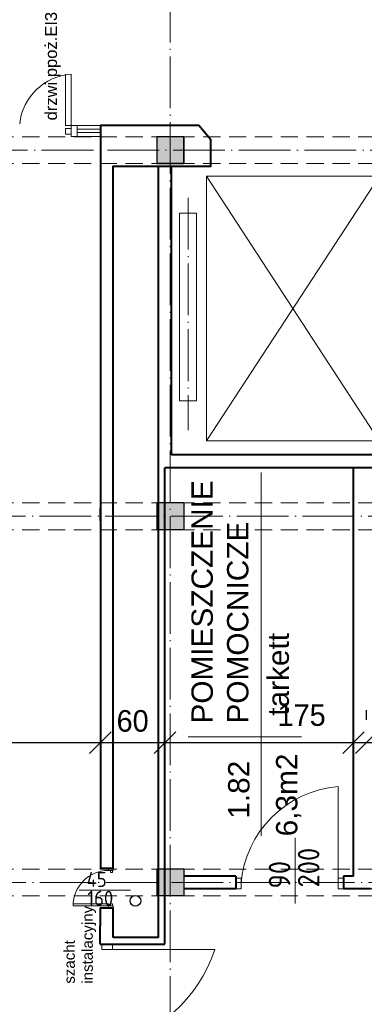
# Model space of a CAD drawing. Header units: millimetres. Extents: x -32003 to -19505, y 17931 to 29358.
# Tile 31 of 92: x -26787 to -26468, y 25616 to 26530. Entities that reach past the tile are written whole.
import ezdxf

# ---------------------------------------------------------------- set-up
doc = ezdxf.new("R2010")
doc.units = ezdxf.units.MM
doc.header["$PDMODE"] = 3
for name, pattern in [('ACAD_ISO03W100', [30, 12, -18]), ('ACAD_ISO04W100', [30.5, 24, -3, 0.5, -3]), ('KRESKOWA_X2', [12, 8, -4])]:
    doc.linetypes.add(name, pattern=pattern)
for name, color, linetype, lineweight in [('_wymiary', 1, 'Continuous', 9), ('drzwi', 140, 'Continuous', 13), ('opisy drzwi', 40, 'Continuous', 13), ('opisy pom', 3, 'Continuous', 18), ('przerywana', 7, 'KRESKOWA_X2', 5), ('sciany', 4, 'Continuous', 40), ('symetria', 7, 'ACAD_ISO03W100', 5), ('SZRAF', 51, 'Continuous', 9), ('słupy', 2, 'Continuous', 30), ('ściana', 4, 'Continuous', 40)]:
    doc.layers.add(name, color=color, linetype=linetype, lineweight=lineweight)
doc.layers.add('kanalizacja', color=210, linetype='Continuous')
doc.styles.add('ISO', font='isocp.shx')
doc.styles.add('ROMANS', font='ROMANS')
doc.styles.add('SYSTEM', font='TXT')
doc.dimstyles.new('Jacek2', dxfattribs={"dimscale": 2, "dimtxt": 10, "dimasz": 10, "dimexe": 15, "dimexo": 15, "dimgap": 5, "dimtad": 1, "dimdec": 0, "dimrnd": 0.5, "dimzin": 0, "dimdsep": 46, "dimtxsty": 'Standard', "dimblk": 'OBLIQUE', "dimcen": 0, "dimdle": 5, "dimadec": 1, "dimazin": 0, "dimtfac": 1, "dimtdec": 0, "dimtofl": 0, "dimtmove": 0, "dimatfit": 3, "dimfxl": 0, "dimtolj": 1, "dimtzin": 0, "dimarcsym": 0})

# ---------------------------------------------------------------- blocks, each defined once
blk = doc.blocks.new('_OBLIQUE')
at = {"color": 0, "linetype": 'ByBlock'}
blk.add_line((-0.5, -0.5), (0.5, 0.5), dxfattribs=at)
blk = doc.blocks.new('*D1211')
at = {"layer": '_wymiary', "color": 0, "lineweight": -2}
for p, q in [((-26440.62, 25045.37), (-26440.62, 25733.37)), ((-26389.07, 25723.37), (-26470.62, 25723.37)), ((-26422.43, 25055.37), (-26470.62, 25055.37))]:
    blk.add_line(p, q, dxfattribs=at)
at = {"layer": 'Defpoints', "color": 0}
for p in [(-26440.62, 25723.37), (-26359.07, 25723.37), (-26392.43, 25055.37)]:
    blk.add_point(p, dxfattribs=at)
at = {"layer": '_wymiary', "color": 0, "lineweight": -2, "xscale": 20, "yscale": 20, "zscale": 20}
for p, rotation in [((-26440.62, 25723.37), 90), ((-26440.62, 25055.37), 270)]:
    blk.add_blockref('_OBLIQUE', p, dxfattribs=dict(at, rotation=rotation))
at = {"layer": '_wymiary', "color": 0, "insert": (-26460.62, 25389.37), "char_height": 20, "attachment_point": 5, "rotation": 90}
blk.add_mtext('\\A1;668', dxfattribs=at)
blk = doc.blocks.new('*D1214')
at = {"layer": '_wymiary', "color": 0, "lineweight": -2}
for p, q in [((-26942.67, 25886.37), (-26942.67, 25889.28)), ((-26952.67, 25859.28), (-26702.61, 25859.28)), ((-26712.61, 25842.35), (-26712.61, 25829.28))]:
    blk.add_line(p, q, dxfattribs=at)
at = {"layer": 'Defpoints', "color": 0}
for p in [(-26712.61, 25872.35), (-26942.67, 25856.37), (-26712.61, 25859.28)]:
    blk.add_point(p, dxfattribs=at)
at = {"layer": '_wymiary', "color": 0, "lineweight": -2, "xscale": 20, "yscale": 20, "zscale": 20, "rotation": 180}
blk.add_blockref('_OBLIQUE', (-26942.67, 25859.28), dxfattribs=at)
at = {"layer": '_wymiary', "color": 0, "lineweight": -2, "xscale": 20, "yscale": 20, "zscale": 20}
blk.add_blockref('_OBLIQUE', (-26712.61, 25859.28), dxfattribs=at)
at = {"layer": '_wymiary', "color": 0, "insert": (-26827.64, 25879.28), "char_height": 20, "attachment_point": 5}
blk.add_mtext('\\A1;230', dxfattribs=at)
blk = doc.blocks.new('*D1215')
at = {"layer": '_wymiary', "color": 0, "lineweight": -2}
for p, q in [((-26722.61, 25859.28), (-26642.67, 25859.28)), ((-26712.61, 25842.35), (-26712.61, 25829.28)), ((-26652.67, 25841.21), (-26652.67, 25829.28))]:
    blk.add_line(p, q, dxfattribs=at)
at = {"layer": 'Defpoints', "color": 0}
for p in [(-26712.61, 25872.35), (-26652.67, 25871.21), (-26652.67, 25859.28)]:
    blk.add_point(p, dxfattribs=at)
at = {"layer": '_wymiary', "color": 0, "lineweight": -2, "xscale": 20, "yscale": 20, "zscale": 20, "rotation": 180}
blk.add_blockref('_OBLIQUE', (-26712.61, 25859.28), dxfattribs=at)
at = {"layer": '_wymiary', "color": 0, "lineweight": -2, "xscale": 20, "yscale": 20, "zscale": 20}
blk.add_blockref('_OBLIQUE', (-26652.67, 25859.28), dxfattribs=at)
at = {"layer": '_wymiary', "color": 0, "insert": (-26682.64, 25879.28), "char_height": 20, "attachment_point": 5}
blk.add_mtext('\\A1;60', dxfattribs=at)
blk = doc.blocks.new('*D1216')
at = {"layer": '_wymiary', "color": 0, "lineweight": -2}
for p, q in [((-26662.67, 25859.28), (-26467.67, 25859.28)), ((-26652.67, 25841.21), (-26652.67, 25829.28)), ((-26477.67, 25840.8), (-26477.67, 25829.28))]:
    blk.add_line(p, q, dxfattribs=at)
at = {"layer": 'Defpoints', "color": 0}
for p in [(-26652.67, 25871.21), (-26477.67, 25870.8), (-26477.67, 25859.28)]:
    blk.add_point(p, dxfattribs=at)
at = {"layer": '_wymiary', "color": 0, "lineweight": -2, "xscale": 20, "yscale": 20, "zscale": 20, "rotation": 180}
blk.add_blockref('_OBLIQUE', (-26652.67, 25859.28), dxfattribs=at)
at = {"layer": '_wymiary', "color": 0, "lineweight": -2, "xscale": 20, "yscale": 20, "zscale": 20}
blk.add_blockref('_OBLIQUE', (-26477.67, 25859.28), dxfattribs=at)
at = {"layer": '_wymiary', "color": 0, "insert": (-26525.78, 25884.64), "char_height": 20, "attachment_point": 5}
blk.add_mtext('\\A1;175', dxfattribs=at)
blk = doc.blocks.new('*D1217')
at = {"layer": '_wymiary', "color": 0, "lineweight": -2}
for p, q in [((-26465.67, 25880.43), (-26465.67, 25889.28)), ((-26475.67, 25859.28), (-26153.67, 25859.28)), ((-26163.67, 25844.37), (-26163.67, 25829.28))]:
    blk.add_line(p, q, dxfattribs=at)
at = {"layer": 'Defpoints', "color": 0}
for p in [(-26163.67, 25874.37), (-26163.67, 25859.28), (-26465.67, 25850.43)]:
    blk.add_point(p, dxfattribs=at)
at = {"layer": '_wymiary', "color": 0, "lineweight": -2, "xscale": 20, "yscale": 20, "zscale": 20, "rotation": 180}
blk.add_blockref('_OBLIQUE', (-26465.67, 25859.28), dxfattribs=at)
at = {"layer": '_wymiary', "color": 0, "lineweight": -2, "xscale": 20, "yscale": 20, "zscale": 20}
blk.add_blockref('_OBLIQUE', (-26163.67, 25859.28), dxfattribs=at)
at = {"layer": '_wymiary', "color": 0, "insert": (-26314.67, 25879.28), "char_height": 20, "attachment_point": 5}
blk.add_mtext('\\A1;302', dxfattribs=at)

msp = doc.modelspace()

# ---------------------------------------------------------------- hatches: boundary and pattern name
at = {"layer": 'SZRAF', "ltscale": 0.5}
h = msp.add_hatch(color=256, dxfattribs=at)
h.paths.add_polyline_path([(-26635.17, 26396.87), (-26635.17, 26409.37), (-26647.67, 26409.37), (-26647.67, 26396.87), (-26642.67, 26396.87)])
h.paths.add_polyline_path([(-26647.67, 26396.87), (-26647.67, 26409.37), (-26660.17, 26409.37), (-26660.17, 26396.87)])
h.paths.add_polyline_path([(-26647.67, 26421.87), (-26660.17, 26421.87), (-26660.17, 26409.37), (-26647.67, 26409.37)])
h.paths.add_polyline_path([(-26647.67, 26421.87), (-26647.67, 26409.37), (-26635.17, 26409.37), (-26635.17, 26421.87)])
at = {"layer": 'SZRAF'}
h = msp.add_hatch(color=256, dxfattribs=at)
h.dxf.hatch_style = 1
h.paths.add_polyline_path([(-26635.17, 26421.87), (-26660.17, 26421.87), (-26660.17, 26409.37), (-26635.17, 26409.37)])
h.paths.add_polyline_path([(-26635.17, 26409.37), (-26660.17, 26409.37), (-26660.17, 26396.87), (-26635.17, 26396.87)])
at = {"layer": 'SZRAF', "ltscale": 0.5}
h = msp.add_hatch(color=256, dxfattribs=at)
h.paths.add_polyline_path([(-26635.17, 26056.87), (-26635.17, 26069.37), (-26647.67, 26069.37), (-26647.67, 26056.87), (-26642.67, 26056.87)])
h.paths.add_polyline_path([(-26647.67, 26056.87), (-26647.67, 26069.37), (-26660.17, 26069.37), (-26660.17, 26056.87)])
h.paths.add_polyline_path([(-26647.67, 26081.87), (-26660.17, 26081.87), (-26660.17, 26069.37), (-26647.67, 26069.37)])
h.paths.add_polyline_path([(-26647.67, 26081.87), (-26647.67, 26069.37), (-26635.17, 26069.37), (-26635.17, 26081.87)])
h = msp.add_hatch(color=256, dxfattribs=at)
h.paths.add_polyline_path([(-26635.17, 25716.87), (-26635.17, 25729.37), (-26647.67, 25729.37), (-26647.67, 25716.87), (-26642.67, 25716.87)])
h.paths.add_polyline_path([(-26647.67, 25716.87), (-26647.67, 25729.37), (-26660.17, 25729.37), (-26660.17, 25716.87)])
h.paths.add_polyline_path([(-26647.67, 25741.87), (-26660.17, 25741.87), (-26660.17, 25729.37), (-26647.67, 25729.37)])
h.paths.add_polyline_path([(-26647.67, 25741.87), (-26647.67, 25729.37), (-26635.17, 25729.37), (-26635.17, 25741.87)])

# ---------------------------------------------------------------- linework, layer by layer
at = {"layer": 'drzwi'}
for p, q in [((-26734.2, 26428.7), (-26712.61, 26428.7)), ((-26734.2, 26425.7), (-26712.61, 26425.7)), ((-26491.98, 25728.37), (-26491.98, 25818.37)), ((-26706.26, 25667.02), (-26606.26, 25667.02))]:
    msp.add_line(p, q, dxfattribs=at)
for points in [[(-26712.62, 26432.37), (-26712.67, 26422.02), (-26734.2, 26422.05), (-26734.2, 26432.38)], [(-26586.98, 25723.37), (-26581.98, 25723.37), (-26581.98, 25733.37), (-26586.98, 25733.37)], [(-26491.98, 25723.37), (-26486.98, 25723.37), (-26486.98, 25733.37), (-26491.98, 25733.37)], [(-26711.26, 25672.02), (-26711.26, 25667.02), (-26701.26, 25667.02), (-26701.26, 25672.02)]]:
    msp.add_lwpolyline(points, close=True, dxfattribs=at)
for points in [[(-26739.58, 26432.38, 0), (-26744.96, 26432.38, 0), (-26744.97, 26479.9, 0)], [(-26739.59, 26479.9, 0), (-26739.58, 26432.38, 0)], [(-26739.58, 26432.38, 0), (-26734.2, 26432.38, 0), (-26734.2, 26422.02, 0), (-26739.58, 26422.01, 0), (-26739.58, 26432.38, 0)], [(-26739.58, 26424.17, 0), (-26744.96, 26424.17, 0), (-26744.96, 26429.55, 0), (-26739.58, 26429.55, 0), (-26739.58, 26424.17, 0)], [(-26700.67, 25740.54, 0), (-26700.67, 25742.37, 0), (-26705.06, 25742.37, 0), (-26705.06, 25740.54, 0), (-26700.67, 25740.54, 0)], [(-26701.4, 25740.54, 0), (-26701.4, 25738.71, 0), (-26703.23, 25738.71, 0), (-26703.23, 25740.54, 0), (-26701.4, 25740.54, 0)], [(-26705.06, 25707.62, 0), (-26705.06, 25709.45, 0), (-26737.98, 25709.45, 0), (-26737.98, 25707.62, 0), (-26705.06, 25707.62, 0)], [(-26701.4, 25707.62, 0), (-26701.4, 25709.45, 0), (-26703.23, 25709.45, 0), (-26703.23, 25707.62, 0), (-26701.4, 25707.62, 0)], [(-26700.67, 25707.62, 0), (-26700.67, 25705.79, 0), (-26705.06, 25705.79, 0), (-26705.06, 25707.62, 0), (-26700.67, 25707.62, 0)]]:
    msp.add_polyline3d(points, dxfattribs=at)
for centre, radius, start, end in [((-26735.94, 26428.21), 51.82, 94.04014, 173.72348), ((-26484.15, 25720.54), 98.14, 94.57361, 175.42639), ((-26705.06, 25707.62), 32.92, 90, 180), ((-26736.51, 25711.18), 137.53, 282.70498, 341.26945)]:
    msp.add_arc(centre, radius, start, end, dxfattribs=at)
at = {"layer": 'kanalizacja'}
msp.add_circle((-26680.06, 25712.33), 5, dxfattribs=at)
at = {"layer": 'opisy drzwi'}
for p, q in [((-26453.53, 26385.15), (-26613.95, 26139.38)), ((-26531.91, 25710), (-26531.91, 25770.88)), ((-26732.24, 25722.11), (-26684.73, 25722.11))]:
    msp.add_line(p, q, dxfattribs=at)
for points in [[(-26613.95, 26385.15), (-26453.91, 26385.15), (-26453.91, 26139.38), (-26613.95, 26139.38)], [(-26623.28, 26350.75), (-26639.07, 26350.75), (-26639.07, 26176.45), (-26623.28, 26176.45)]]:
    msp.add_lwpolyline(points, close=True, dxfattribs=at)
msp.add_lwpolyline([(-26613.95, 26385.15), (-26453.91, 26139.38)], dxfattribs=at)
at = {"layer": 'opisy pom'}
for p, q in [((-26563.23, 25772.64), (-26563.23, 26109.94)), ((-26631.09, 25864.64), (-26525.78, 25864.64))]:
    msp.add_line(p, q, dxfattribs=at)
at = {"layer": 'przerywana', "ltscale": 2}
for p, q in [((-26097.17, 26421.87), (-27555.67, 26421.87)), ((-26097.17, 26396.87), (-27555.67, 26396.87)), ((-26097.17, 26081.87), (-27517.67, 26081.87)), ((-26097.17, 26056.87), (-27517.67, 26056.87)), ((-26097.17, 25741.87), (-27517.67, 25741.87)), ((-26097.17, 25716.87), (-27517.67, 25716.87))]:
    msp.add_line(p, q, dxfattribs=at)
at = {"layer": 'sciany'}
for p, q in [((-26658.67, 25678.23), (-26658.67, 26394.37)), ((-26646.67, 26126.37), (-26646.67, 26394.37)), ((-26442.67, 26126.37), (-26646.67, 26126.37)), ((-26430.67, 26114.37), (-26652.67, 26114.37)), ((-26652.67, 25672.02), (-26652.67, 26114.37)), ((-26477.67, 25735.37), (-26477.67, 26114.37)), ((-26586.98, 25735.37), (-26586.98, 25723.37)), ((-26486.98, 25735.37), (-26486.98, 25723.37)), ((-26712.62, 25672.02), (-26652.67, 25672.02))]:
    msp.add_line(p, q, dxfattribs=at)
for points in [[(-26700.67, 25742.37), (-26700.67, 26394.37), (-26610, 26394.37), (-26610, 26418.94), (-26621.13, 26432.37), (-26712.61, 26432.37), (-26712.61, 25742.37)], [(-26712.67, 25705.79), (-26700.67, 25705.79)]]:
    msp.add_lwpolyline(points, dxfattribs=at)
at = {"layer": 'symetria', "linetype": 'ACAD_ISO04W100', "ltscale": 2}
for p, q in [((-26647.67, 22849.37), (-26647.67, 26624.3)), ((-25926.11, 26409.37), (-27617.67, 26409.37)), ((-26631.17, 26364.99), (-26631.17, 26149.22)), ((-25927.99, 26069.37), (-27617.67, 26069.37)), ((-25927.66, 25729.37), (-27617.67, 25729.37))]:
    msp.add_line(p, q, dxfattribs=at)
at = {"layer": 'słupy'}
for p, q in [((-26660.17, 26421.87), (-26660.17, 26396.87)), ((-26635.17, 26421.87), (-26660.17, 26421.87)), ((-26635.17, 26421.87), (-26660.17, 26421.87)), ((-26660.17, 26421.87), (-26660.17, 26396.87)), ((-26635.17, 26421.87), (-26660.17, 26421.87)), ((-26660.17, 26421.87), (-26660.17, 26396.87)), ((-26635.17, 26421.87), (-26635.17, 26396.87)), ((-26635.17, 26421.87), (-26635.17, 26396.87)), ((-26635.17, 26421.87), (-26635.17, 26396.87)), ((-26635.17, 26421.87), (-26635.17, 26396.87)), ((-26635.17, 26396.87), (-26660.17, 26396.87)), ((-26635.17, 26396.87), (-26660.17, 26396.87)), ((-26635.17, 26396.87), (-26660.17, 26396.87)), ((-26660.17, 26081.87), (-26660.17, 26056.87)), ((-26635.17, 26081.87), (-26660.17, 26081.87)), ((-26635.17, 26081.87), (-26660.17, 26081.87)), ((-26660.17, 26081.87), (-26660.17, 26056.87)), ((-26635.17, 26081.87), (-26660.17, 26081.87)), ((-26660.17, 26081.87), (-26660.17, 26056.87)), ((-26635.17, 26081.87), (-26635.17, 26056.87)), ((-26635.17, 26081.87), (-26635.17, 26056.87)), ((-26635.17, 26081.87), (-26635.17, 26056.87)), ((-26635.17, 26081.87), (-26635.17, 26056.87)), ((-26635.17, 26056.87), (-26660.17, 26056.87)), ((-26635.17, 26056.87), (-26660.17, 26056.87)), ((-26635.17, 26056.87), (-26660.17, 26056.87)), ((-26660.17, 25741.87), (-26660.17, 25716.87)), ((-26635.17, 25741.87), (-26660.17, 25741.87)), ((-26635.17, 25741.87), (-26660.17, 25741.87)), ((-26660.17, 25741.87), (-26660.17, 25716.87)), ((-26635.17, 25741.87), (-26660.17, 25741.87)), ((-26660.17, 25741.87), (-26660.17, 25716.87)), ((-26635.17, 25741.87), (-26635.17, 25716.87)), ((-26635.17, 25741.87), (-26635.17, 25716.87)), ((-26635.17, 25741.87), (-26635.17, 25716.87)), ((-26635.17, 25716.87), (-26660.17, 25716.87)), ((-26635.17, 25716.87), (-26660.17, 25716.87)), ((-26635.17, 25716.87), (-26660.17, 25716.87))]:
    msp.add_line(p, q, dxfattribs=at)
msp.add_lwpolyline([(-26660.17, 26396.87), (-26635.17, 26396.87), (-26635.17, 26421.87), (-26660.17, 26421.87)], close=True, dxfattribs=at)
at = {"layer": 'ściana'}
for p, q in [((-26712.61, 26065.02), (-26712.61, 26077.02)), ((-26700.67, 25742.37), (-26712.61, 25742.37)), ((-26658.67, 25741.87), (-26658.67, 25742.37)), ((-26652.67, 25741.87), (-26652.67, 25742.37)), ((-26586.98, 25735.37), (-26635.17, 25735.37)), ((-26477.67, 25735.37), (-26486.98, 25735.37)), ((-26586.98, 25723.37), (-26635.17, 25723.37)), ((-26461.98, 25723.37), (-26486.98, 25723.37)), ((-26658.67, 25705.79), (-26658.67, 25716.87)), ((-26652.67, 25699.79), (-26652.67, 25716.87)), ((-26712.62, 25672.02), (-26712.61, 25705.79)), ((-26700.67, 25678.23), (-26700.67, 25705.79)), ((-26658.67, 25678.23), (-26700.67, 25678.23))]:
    msp.add_line(p, q, dxfattribs=at)

# ---------------------------------------------------------------- texts
at = {"layer": 'opisy drzwi', "style": 'ISO'}
for s, p in [('200', (-26509.26, 25724.73)), ('90', (-26536.29, 25723.82))]:
    msp.add_text(s, height=20, rotation=90, dxfattribs=at).set_placement(p)
for s, p in [('45', (-26725.32, 25725.22)), ('160', (-26724.68, 25707.72))]:
    msp.add_text(s, height=14, dxfattribs=at).set_placement(p)
at = {"layer": 'opisy pom', "attachment_point": 1, "rotation": 90}
for s, insert, char_height, style in [('{\\fArial|b0|i0|c238|p34;drzwi ppoż.EI30min.}', (-26763.87, 26436.97), 11, 'SYSTEM'), ('{\\fArial|b0|i0|c238|p34;POMIESZCZENIE \\PPOMOCNICZE}', (-26628.02, 25876.95), 19.8, 'SYSTEM'), ('{\\fArial|b0|i0|c238|p34;tarkett}', (-26557.41, 25884.19), 19.8, 'SYSTEM'), ('{\\fArial|b0|i0|c238|p34;6,3m2  }', (-26549.57, 25772.19), 19.8, 'SYSTEM'), ('{\\fArial|b0|i0|c238|p34;1.82}', (-26594.02, 25788.58), 19.8, 'SYSTEM'), ('{\\fArial|b0|i0|c238|p34;szacht\\Pinstalacyjny}', (-26746.29, 25635.43), 10, 'ROMANS')]:
    msp.add_mtext(s, dxfattribs=dict(at, insert=insert, char_height=char_height, style=style))

# ---------------------------------------------------------------- dimensions: what is measured, and where the dimension line sits
at = {"layer": '_wymiary'}
for base, p1, p2, picture, middle in [((-26712.61, 25859.28), (-26942.67, 25856.37), (-26712.61, 25872.35), '*D1214', (-26827.64, 25879.28)), ((-26652.67, 25859.28), (-26712.61, 25872.35), (-26652.67, 25871.21), '*D1215', (-26682.64, 25879.28)), ((-26163.67, 25859.28), (-26465.67, 25850.43), (-26163.67, 25874.37), '*D1217', (-26314.67, 25879.28))]:
    dim = msp.add_linear_dim(base=base, p1=p1, p2=p2, dimstyle='Jacek2', override={"dimtmove": 1}, dxfattribs=at)
    dim.commit()
    dim.dimension.update_dxf_attribs({"geometry": picture, "text_midpoint": middle})
dim = msp.add_linear_dim(base=(-26477.67, 25859.28), p1=(-26652.67, 25871.21), p2=(-26477.67, 25870.8), dimstyle='Jacek2', override={"dimtmove": 1}, dxfattribs=at)
dim.commit()
dim.dimension.update_dxf_attribs({"geometry": '*D1216', "text_midpoint": (-26525.78, 25864.64), "dimtype": 160})
dim = msp.add_linear_dim(base=(-26440.62, 25723.37), p1=(-26392.43, 25055.37), p2=(-26359.07, 25723.37), angle=90, dimstyle='Jacek2', override={"dimtmove": 1}, dxfattribs=at)
dim.commit()
dim.dimension.update_dxf_attribs({"geometry": '*D1211', "text_midpoint": (-26460.62, 25389.37)})

doc.saveas('drawing.dxf')
